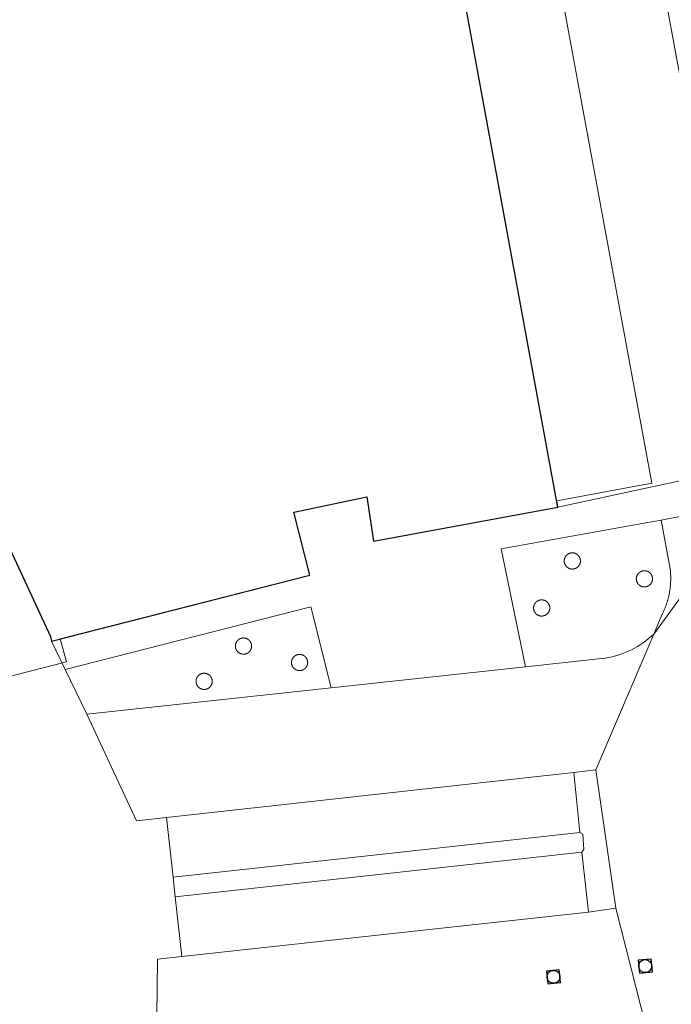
# Model space of a CAD drawing. Header units: metres. Extents: x 174282 to 175177, y 462028 to 462851.
# Tile 11 of 256: x 174372 to 174413, y 462282 to 462343. Entities that reach past the tile are written whole.
import ezdxf

# ---------------------------------------------------------------- set-up
doc = ezdxf.new("R2010")
doc.units = ezdxf.units.M
for name, color, linetype, lineweight in [('B-WE-OG-BEBOUWING-G', 8, 'Continuous', 30), ('B-WE-OG-TERREIN_GROEN-G', 8, 'Continuous', 20), ('B-WE-OG-WEG_VERHARD_OPEN -G', 8, 'Continuous', 20), ('B-WE-RI-VWA_RIOOLPUT_INSPECTIEPUT-S', 8, 'Continuous', 20), ('B-XX-KG-GRENS_PERCEEL-G', 213, 'Continuous', 20)]:
    doc.layers.add(name, color=color, linetype=linetype, lineweight=lineweight)

# ---------------------------------------------------------------- blocks, each defined once
blk = doc.blocks.new('B-SRI-PUT_VWA-SO')
at = {"flags": 128}
blk.add_lwpolyline([(-2, 2), (2, 2), (2, -2), (-2, -2)], close=True, dxfattribs=at)
at = {"lineweight": -3, "flags": 128}
blk.add_lwpolyline([(2, -2), (2, 2), (-2, 2), (-2, -2)], close=True, dxfattribs=at)
at = {"lineweight": -3}
blk.add_circle((0, 0), 2, dxfattribs=at)

msp = doc.modelspace()

# ---------------------------------------------------------------- linework, layer by layer
at = {"layer": 'B-WE-OG-BEBOUWING-G'}
msp.add_lwpolyline([(174371.595, 462311.083), (174374.36, 462305.151), (174374.431, 462304.857), (174390.369, 462308.934), (174389.377, 462312.81), (174393.886, 462313.769), (174394.289, 462311.038), (174405.67, 462313.135), (174405.592, 462313.556), (174399.093, 462348.951), (174398.961, 462349.668), (174397.777, 462356.118), (174396.272, 462355.842), (174395.471, 462361.324), (174397.648, 462361.568), (174396.812, 462369.028), (174391.176, 462419.314)], dxfattribs=at)
at = {"layer": 'B-WE-OG-TERREIN_GROEN-G'}
for points in [[(174405.67, 462313.135), (174411.665, 462314.42), (174415.728, 462315.29), (174416.177, 462315.387), (174417.321, 462317.156), (174416.611, 462321.124), (174413.573, 462337.739), (174411.179, 462350.707), (174413.271, 462351.133), (174412.292, 462357.134), (174410.947, 462356.975), (174411.755, 462351.895), (174409.075, 462351.429), (174401.293, 462350.074), (174398.961, 462349.668)], [(174416.127, 462313.119), (174412.047, 462312.332), (174412.6, 462309.313), (174412.609, 462309.226), (174412.617, 462309.139), (174412.623, 462309.052), (174412.627, 462308.964), (174412.63, 462308.877), (174412.631, 462308.827), (174412.631, 462308.789), (174412.632, 462308.702), (174412.63, 462308.614), (174412.627, 462308.527), (174412.623, 462308.439), (174412.616, 462308.344), (174412.616, 462308.34), (174412.614, 462308.322), (174412.609, 462308.265), (174412.6, 462308.178), (174412.589, 462308.091), (174412.577, 462308.004), (174412.563, 462307.918), (174412.553, 462307.857), (174412.547, 462307.832), (174412.531, 462307.746), (174412.513, 462307.66), (174412.493, 462307.575), (174412.472, 462307.49), (174412.449, 462307.406), (174412.443, 462307.382), (174412.438, 462307.368), (174412.425, 462307.322), (174412.399, 462307.238), (174412.372, 462307.155), (174412.344, 462307.072), (174412.314, 462306.99), (174412.287, 462306.92), (174412.282, 462306.908), (174412.249, 462306.827), (174412.215, 462306.747), (174412.179, 462306.667), (174412.142, 462306.587), (174412.104, 462306.509), (174412.087, 462306.476), (174411.581, 462305.289), (174416.361, 462311.849)], [(174406.596, 462310.307), (174406.605, 462310.306), (174406.613, 462310.305), (174406.622, 462310.304), (174406.631, 462310.303), (174406.639, 462310.302), (174406.648, 462310.3), (174406.656, 462310.299), (174406.665, 462310.297), (174406.674, 462310.295), (174406.682, 462310.293), (174406.69, 462310.291), (174406.699, 462310.289), (174406.707, 462310.286), (174406.716, 462310.284), (174406.724, 462310.281), (174406.732, 462310.278), (174406.74, 462310.275), (174406.748, 462310.272), (174406.756, 462310.268), (174406.764, 462310.265), (174406.772, 462310.261), (174406.78, 462310.257), (174406.788, 462310.253), (174406.796, 462310.249), (174406.803, 462310.245), (174406.811, 462310.241), (174406.819, 462310.237), (174406.826, 462310.232), (174406.833, 462310.227), (174406.841, 462310.223), (174406.848, 462310.218), (174406.855, 462310.212), (174406.862, 462310.207), (174406.869, 462310.202), (174406.876, 462310.197), (174406.882, 462310.191), (174406.889, 462310.185), (174406.896, 462310.18), (174406.902, 462310.174), (174406.908, 462310.168), (174406.915, 462310.162), (174406.921, 462310.155), (174406.927, 462310.149), (174406.933, 462310.143), (174406.938, 462310.136), (174406.944, 462310.129), (174406.95, 462310.123), (174406.955, 462310.116), (174406.96, 462310.109), (174406.966, 462310.102), (174406.971, 462310.095), (174406.975, 462310.088), (174406.98, 462310.08), (174406.985, 462310.073), (174406.99, 462310.065), (174406.994, 462310.058), (174406.998, 462310.05), (174407.003, 462310.043), (174407.006, 462310.035), (174407.01, 462310.027), (174407.014, 462310.019), (174407.018, 462310.011), (174407.021, 462310.003), (174407.025, 462309.995), (174407.028, 462309.987), (174407.031, 462309.979), (174407.034, 462309.971), (174407.036, 462309.962), (174407.039, 462309.954), (174407.042, 462309.946), (174407.044, 462309.937), (174407.046, 462309.929), (174407.048, 462309.92), (174407.05, 462309.912), (174407.052, 462309.903), (174407.053, 462309.895), (174407.055, 462309.886), (174407.056, 462309.878), (174407.057, 462309.869), (174407.058, 462309.86), (174407.059, 462309.852), (174407.06, 462309.843), (174407.06, 462309.834), (174407.061, 462309.825), (174407.061, 462309.817), (174407.061, 462309.808), (174407.061, 462309.791), (174407.06, 462309.782), (174407.06, 462309.773), (174407.059, 462309.764), (174407.058, 462309.756), (174407.057, 462309.747), (174407.056, 462309.738), (174407.055, 462309.73), (174407.053, 462309.721), (174407.052, 462309.713), (174407.05, 462309.704), (174407.048, 462309.696), (174407.046, 462309.687), (174407.044, 462309.679), (174407.042, 462309.67), (174407.039, 462309.662), (174407.036, 462309.653), (174407.034, 462309.645), (174407.031, 462309.637), (174407.028, 462309.629), (174407.025, 462309.621), (174407.021, 462309.613), (174407.018, 462309.605), (174407.014, 462309.597), (174407.006, 462309.581), (174407.003, 462309.573), (174406.998, 462309.566), (174406.994, 462309.558), (174406.99, 462309.551), (174406.985, 462309.543), (174406.98, 462309.536), (174406.975, 462309.528), (174406.971, 462309.521), (174406.966, 462309.514), (174406.96, 462309.507), (174406.955, 462309.5), (174406.95, 462309.493), (174406.944, 462309.487), (174406.938, 462309.48), (174406.933, 462309.473), (174406.927, 462309.467), (174406.921, 462309.461), (174406.915, 462309.454), (174406.908, 462309.448), (174406.896, 462309.436), (174406.889, 462309.431), (174406.882, 462309.425), (174406.876, 462309.419), (174406.869, 462309.414), (174406.862, 462309.409), (174406.855, 462309.403), (174406.848, 462309.398), (174406.841, 462309.394), (174406.833, 462309.389), (174406.826, 462309.384), (174406.819, 462309.379), (174406.811, 462309.375), (174406.803, 462309.371), (174406.796, 462309.367), (174406.788, 462309.363), (174406.78, 462309.359), (174406.772, 462309.355), (174406.764, 462309.351), (174406.756, 462309.348), (174406.748, 462309.344), (174406.74, 462309.341), (174406.724, 462309.335), (174406.716, 462309.332), (174406.707, 462309.33), (174406.699, 462309.327), (174406.69, 462309.325), (174406.682, 462309.323), (174406.674, 462309.321), (174406.665, 462309.319), (174406.656, 462309.317), (174406.648, 462309.316), (174406.639, 462309.314), (174406.631, 462309.313), (174406.622, 462309.312), (174406.613, 462309.311), (174406.605, 462309.31), (174406.596, 462309.309), (174406.587, 462309.309), (174406.578, 462309.308), (174406.57, 462309.308), (174406.561, 462309.308), (174406.552, 462309.308), (174406.544, 462309.308), (174406.535, 462309.309), (174406.526, 462309.309), (174406.517, 462309.31), (174406.509, 462309.311), (174406.5, 462309.312), (174406.491, 462309.313), (174406.483, 462309.314), (174406.474, 462309.316), (174406.466, 462309.317), (174406.457, 462309.319), (174406.448, 462309.321), (174406.44, 462309.323), (174406.432, 462309.325), (174406.423, 462309.327), (174406.415, 462309.33), (174406.407, 462309.332), (174406.398, 462309.335), (174406.39, 462309.338), (174406.382, 462309.341), (174406.374, 462309.344), (174406.366, 462309.348), (174406.358, 462309.351), (174406.35, 462309.355), (174406.342, 462309.359), (174406.334, 462309.363), (174406.326, 462309.367), (174406.319, 462309.371), (174406.311, 462309.375), (174406.304, 462309.379), (174406.296, 462309.384), (174406.289, 462309.389), (174406.281, 462309.394), (174406.274, 462309.398), (174406.267, 462309.403), (174406.26, 462309.409), (174406.253, 462309.414), (174406.246, 462309.419), (174406.24, 462309.425), (174406.233, 462309.431), (174406.226, 462309.436), (174406.22, 462309.442), (174406.214, 462309.448), (174406.207, 462309.454), (174406.201, 462309.461), (174406.195, 462309.467), (174406.189, 462309.473), (174406.184, 462309.48), (174406.178, 462309.487), (174406.172, 462309.493), (174406.167, 462309.5), (174406.162, 462309.507), (174406.157, 462309.514), (174406.151, 462309.521), (174406.146, 462309.528), (174406.142, 462309.536), (174406.137, 462309.543), (174406.132, 462309.551), (174406.128, 462309.558), (174406.124, 462309.566), (174406.12, 462309.573), (174406.115, 462309.581), (174406.112, 462309.589), (174406.108, 462309.597), (174406.104, 462309.605), (174406.101, 462309.613), (174406.097, 462309.621), (174406.094, 462309.629), (174406.088, 462309.645), (174406.085, 462309.653), (174406.083, 462309.662), (174406.08, 462309.67), (174406.078, 462309.679), (174406.076, 462309.687), (174406.074, 462309.696), (174406.072, 462309.704), (174406.07, 462309.713), (174406.069, 462309.721), (174406.067, 462309.73), (174406.066, 462309.738), (174406.065, 462309.747), (174406.064, 462309.756), (174406.063, 462309.764), (174406.062, 462309.773), (174406.062, 462309.782), (174406.061, 462309.791), (174406.061, 462309.825), (174406.062, 462309.834), (174406.062, 462309.843), (174406.063, 462309.852), (174406.064, 462309.86), (174406.065, 462309.869), (174406.066, 462309.878), (174406.067, 462309.886), (174406.069, 462309.895), (174406.07, 462309.903), (174406.072, 462309.912), (174406.074, 462309.92), (174406.076, 462309.929), (174406.078, 462309.937), (174406.08, 462309.946), (174406.083, 462309.954), (174406.085, 462309.962), (174406.088, 462309.971), (174406.091, 462309.979), (174406.094, 462309.987), (174406.097, 462309.995), (174406.101, 462310.003), (174406.104, 462310.011), (174406.108, 462310.019), (174406.112, 462310.027), (174406.115, 462310.035), (174406.12, 462310.043), (174406.124, 462310.05), (174406.128, 462310.058), (174406.132, 462310.065), (174406.137, 462310.073), (174406.142, 462310.08), (174406.146, 462310.088), (174406.151, 462310.095), (174406.157, 462310.102), (174406.162, 462310.109), (174406.167, 462310.116), (174406.172, 462310.123), (174406.178, 462310.129), (174406.184, 462310.136), (174406.189, 462310.143), (174406.195, 462310.149), (174406.201, 462310.155), (174406.207, 462310.162), (174406.214, 462310.168), (174406.22, 462310.174), (174406.226, 462310.18), (174406.233, 462310.185), (174406.24, 462310.191), (174406.246, 462310.197), (174406.253, 462310.202), (174406.26, 462310.207), (174406.267, 462310.212), (174406.274, 462310.218), (174406.281, 462310.223), (174406.289, 462310.227), (174406.296, 462310.232), (174406.304, 462310.237), (174406.311, 462310.241), (174406.319, 462310.245), (174406.326, 462310.249), (174406.334, 462310.253), (174406.342, 462310.257), (174406.35, 462310.261), (174406.358, 462310.265), (174406.366, 462310.268), (174406.374, 462310.272), (174406.382, 462310.275), (174406.39, 462310.278), (174406.398, 462310.281), (174406.407, 462310.284), (174406.415, 462310.286), (174406.423, 462310.289), (174406.432, 462310.291), (174406.44, 462310.293), (174406.448, 462310.295), (174406.466, 462310.299), (174406.474, 462310.3), (174406.483, 462310.302), (174406.491, 462310.303), (174406.5, 462310.304), (174406.509, 462310.305), (174406.517, 462310.306), (174406.526, 462310.307), (174406.535, 462310.307), (174406.544, 462310.308), (174406.552, 462310.308), (174406.561, 462310.308), (174406.57, 462310.308), (174406.578, 462310.308), (174406.587, 462310.307), (174406.596, 462310.307)], [(174411.044, 462309.204), (174411.053, 462309.203), (174411.061, 462309.202), (174411.07, 462309.201), (174411.079, 462309.2), (174411.087, 462309.199), (174411.096, 462309.197), (174411.104, 462309.196), (174411.113, 462309.194), (174411.122, 462309.192), (174411.13, 462309.19), (174411.138, 462309.188), (174411.147, 462309.186), (174411.155, 462309.183), (174411.163, 462309.181), (174411.172, 462309.178), (174411.18, 462309.175), (174411.188, 462309.172), (174411.196, 462309.169), (174411.204, 462309.165), (174411.212, 462309.162), (174411.22, 462309.158), (174411.228, 462309.154), (174411.236, 462309.15), (174411.244, 462309.146), (174411.251, 462309.142), (174411.259, 462309.138), (174411.266, 462309.134), (174411.274, 462309.129), (174411.281, 462309.124), (174411.289, 462309.12), (174411.296, 462309.115), (174411.303, 462309.109), (174411.31, 462309.104), (174411.317, 462309.099), (174411.324, 462309.094), (174411.33, 462309.088), (174411.337, 462309.082), (174411.344, 462309.077), (174411.35, 462309.071), (174411.356, 462309.065), (174411.363, 462309.059), (174411.369, 462309.052), (174411.375, 462309.046), (174411.381, 462309.04), (174411.386, 462309.033), (174411.392, 462309.026), (174411.398, 462309.02), (174411.403, 462309.013), (174411.408, 462309.006), (174411.413, 462308.999), (174411.419, 462308.992), (174411.424, 462308.985), (174411.428, 462308.977), (174411.433, 462308.97), (174411.438, 462308.962), (174411.442, 462308.955), (174411.446, 462308.947), (174411.451, 462308.94), (174411.455, 462308.932), (174411.458, 462308.924), (174411.462, 462308.916), (174411.466, 462308.908), (174411.469, 462308.9), (174411.473, 462308.892), (174411.476, 462308.884), (174411.479, 462308.876), (174411.482, 462308.868), (174411.484, 462308.859), (174411.487, 462308.851), (174411.49, 462308.843), (174411.492, 462308.834), (174411.494, 462308.826), (174411.496, 462308.817), (174411.498, 462308.809), (174411.5, 462308.8), (174411.501, 462308.792), (174411.503, 462308.783), (174411.504, 462308.775), (174411.505, 462308.766), (174411.506, 462308.757), (174411.507, 462308.749), (174411.508, 462308.74), (174411.508, 462308.731), (174411.509, 462308.722), (174411.509, 462308.688), (174411.508, 462308.679), (174411.508, 462308.67), (174411.507, 462308.661), (174411.506, 462308.653), (174411.505, 462308.644), (174411.504, 462308.635), (174411.503, 462308.627), (174411.501, 462308.618), (174411.5, 462308.61), (174411.498, 462308.601), (174411.496, 462308.593), (174411.494, 462308.584), (174411.492, 462308.576), (174411.49, 462308.567), (174411.487, 462308.559), (174411.484, 462308.551), (174411.482, 462308.542), (174411.479, 462308.534), (174411.476, 462308.526), (174411.473, 462308.518), (174411.469, 462308.51), (174411.466, 462308.502), (174411.462, 462308.494), (174411.458, 462308.486), (174411.455, 462308.478), (174411.451, 462308.47), (174411.446, 462308.463), (174411.442, 462308.455), (174411.438, 462308.448), (174411.433, 462308.44), (174411.428, 462308.433), (174411.424, 462308.425), (174411.419, 462308.418), (174411.413, 462308.411), (174411.408, 462308.404), (174411.403, 462308.397), (174411.398, 462308.39), (174411.392, 462308.384), (174411.386, 462308.377), (174411.381, 462308.37), (174411.375, 462308.364), (174411.369, 462308.358), (174411.363, 462308.351), (174411.356, 462308.345), (174411.35, 462308.339), (174411.344, 462308.333), (174411.337, 462308.328), (174411.33, 462308.322), (174411.324, 462308.316), (174411.317, 462308.311), (174411.31, 462308.306), (174411.303, 462308.301), (174411.296, 462308.295), (174411.289, 462308.291), (174411.281, 462308.286), (174411.274, 462308.281), (174411.266, 462308.276), (174411.259, 462308.272), (174411.251, 462308.268), (174411.244, 462308.264), (174411.236, 462308.26), (174411.228, 462308.256), (174411.212, 462308.248), (174411.204, 462308.245), (174411.196, 462308.241), (174411.188, 462308.238), (174411.18, 462308.235), (174411.172, 462308.232), (174411.163, 462308.229), (174411.155, 462308.227), (174411.147, 462308.224), (174411.138, 462308.222), (174411.13, 462308.22), (174411.122, 462308.218), (174411.113, 462308.216), (174411.104, 462308.214), (174411.096, 462308.213), (174411.087, 462308.211), (174411.079, 462308.21), (174411.07, 462308.209), (174411.061, 462308.208), (174411.053, 462308.207), (174411.044, 462308.206), (174411.035, 462308.206), (174411.026, 462308.205), (174411.018, 462308.205), (174411.009, 462308.205), (174411, 462308.205), (174410.992, 462308.205), (174410.983, 462308.206), (174410.974, 462308.206), (174410.965, 462308.207), (174410.957, 462308.208), (174410.948, 462308.209), (174410.939, 462308.21), (174410.931, 462308.211), (174410.922, 462308.213), (174410.914, 462308.214), (174410.905, 462308.216), (174410.896, 462308.218), (174410.888, 462308.22), (174410.88, 462308.222), (174410.871, 462308.224), (174410.863, 462308.227), (174410.854, 462308.229), (174410.846, 462308.232), (174410.838, 462308.235), (174410.83, 462308.238), (174410.822, 462308.241), (174410.814, 462308.245), (174410.806, 462308.248), (174410.798, 462308.252), (174410.79, 462308.256), (174410.782, 462308.26), (174410.774, 462308.264), (174410.767, 462308.268), (174410.759, 462308.272), (174410.751, 462308.276), (174410.744, 462308.281), (174410.737, 462308.286), (174410.729, 462308.291), (174410.722, 462308.295), (174410.715, 462308.301), (174410.708, 462308.306), (174410.701, 462308.311), (174410.694, 462308.316), (174410.688, 462308.322), (174410.681, 462308.328), (174410.674, 462308.333), (174410.668, 462308.339), (174410.662, 462308.345), (174410.655, 462308.351), (174410.649, 462308.358), (174410.643, 462308.364), (174410.637, 462308.37), (174410.632, 462308.377), (174410.626, 462308.384), (174410.62, 462308.39), (174410.615, 462308.397), (174410.61, 462308.404), (174410.604, 462308.411), (174410.599, 462308.418), (174410.595, 462308.425), (174410.59, 462308.433), (174410.585, 462308.44), (174410.58, 462308.448), (174410.576, 462308.455), (174410.572, 462308.463), (174410.567, 462308.47), (174410.563, 462308.478), (174410.56, 462308.486), (174410.556, 462308.494), (174410.552, 462308.502), (174410.549, 462308.51), (174410.545, 462308.518), (174410.542, 462308.526), (174410.539, 462308.534), (174410.536, 462308.542), (174410.534, 462308.551), (174410.531, 462308.559), (174410.528, 462308.567), (174410.526, 462308.576), (174410.524, 462308.584), (174410.522, 462308.593), (174410.52, 462308.601), (174410.518, 462308.61), (174410.517, 462308.618), (174410.515, 462308.627), (174410.514, 462308.635), (174410.513, 462308.644), (174410.512, 462308.653), (174410.511, 462308.661), (174410.51, 462308.67), (174410.51, 462308.679), (174410.509, 462308.688), (174410.509, 462308.722), (174410.51, 462308.731), (174410.51, 462308.74), (174410.511, 462308.749), (174410.512, 462308.757), (174410.513, 462308.766), (174410.514, 462308.775), (174410.515, 462308.783), (174410.517, 462308.792), (174410.518, 462308.8), (174410.52, 462308.809), (174410.522, 462308.817), (174410.524, 462308.826), (174410.526, 462308.834), (174410.528, 462308.843), (174410.534, 462308.859), (174410.536, 462308.868), (174410.539, 462308.876), (174410.542, 462308.884), (174410.545, 462308.892), (174410.549, 462308.9), (174410.552, 462308.908), (174410.556, 462308.916), (174410.56, 462308.924), (174410.563, 462308.932), (174410.567, 462308.94), (174410.572, 462308.947), (174410.576, 462308.955), (174410.58, 462308.962), (174410.585, 462308.97), (174410.59, 462308.977), (174410.595, 462308.985), (174410.599, 462308.992), (174410.604, 462308.999), (174410.61, 462309.006), (174410.615, 462309.013), (174410.62, 462309.02), (174410.626, 462309.026), (174410.632, 462309.033), (174410.637, 462309.04), (174410.643, 462309.046), (174410.649, 462309.052), (174410.655, 462309.059), (174410.662, 462309.065), (174410.668, 462309.071), (174410.674, 462309.077), (174410.681, 462309.082), (174410.688, 462309.088), (174410.694, 462309.094), (174410.701, 462309.099), (174410.708, 462309.104), (174410.715, 462309.109), (174410.722, 462309.115), (174410.729, 462309.12), (174410.737, 462309.124), (174410.744, 462309.129), (174410.751, 462309.134), (174410.759, 462309.138), (174410.767, 462309.142), (174410.774, 462309.146), (174410.782, 462309.15), (174410.79, 462309.154), (174410.798, 462309.158), (174410.806, 462309.162), (174410.814, 462309.165), (174410.822, 462309.169), (174410.83, 462309.172), (174410.838, 462309.175), (174410.846, 462309.178), (174410.854, 462309.181), (174410.863, 462309.183), (174410.871, 462309.186), (174410.88, 462309.188), (174410.888, 462309.19), (174410.896, 462309.192), (174410.905, 462309.194), (174410.914, 462309.196), (174410.922, 462309.197), (174410.931, 462309.199), (174410.939, 462309.2), (174410.948, 462309.201), (174410.957, 462309.202), (174410.965, 462309.203), (174410.974, 462309.204), (174410.983, 462309.204), (174410.992, 462309.205), (174411, 462309.205), (174411.009, 462309.205), (174411.018, 462309.205), (174411.026, 462309.205), (174411.035, 462309.204), (174411.044, 462309.204)], [(174404.702, 462307.405), (174404.693, 462307.405), (174404.684, 462307.406), (174404.676, 462307.406), (174404.667, 462307.406), (174404.658, 462307.406), (174404.65, 462307.406), (174404.641, 462307.405), (174404.632, 462307.405), (174404.623, 462307.404), (174404.615, 462307.403), (174404.606, 462307.402), (174404.597, 462307.401), (174404.589, 462307.4), (174404.58, 462307.398), (174404.572, 462307.397), (174404.563, 462307.395), (174404.554, 462307.393), (174404.546, 462307.391), (174404.538, 462307.389), (174404.529, 462307.387), (174404.521, 462307.384), (174404.512, 462307.381), (174404.504, 462307.379), (174404.496, 462307.376), (174404.488, 462307.373), (174404.48, 462307.37), (174404.472, 462307.366), (174404.464, 462307.363), (174404.456, 462307.359), (174404.448, 462307.355), (174404.44, 462307.352), (174404.432, 462307.348), (174404.425, 462307.343), (174404.417, 462307.339), (174404.409, 462307.335), (174404.402, 462307.33), (174404.395, 462307.325), (174404.387, 462307.321), (174404.38, 462307.316), (174404.373, 462307.31), (174404.366, 462307.305), (174404.359, 462307.3), (174404.352, 462307.295), (174404.346, 462307.289), (174404.339, 462307.283), (174404.332, 462307.278), (174404.326, 462307.272), (174404.32, 462307.266), (174404.313, 462307.26), (174404.307, 462307.253), (174404.301, 462307.247), (174404.295, 462307.241), (174404.29, 462307.234), (174404.284, 462307.227), (174404.278, 462307.221), (174404.273, 462307.214), (174404.268, 462307.207), (174404.262, 462307.2), (174404.257, 462307.193), (174404.253, 462307.186), (174404.248, 462307.178), (174404.243, 462307.171), (174404.238, 462307.163), (174404.234, 462307.156), (174404.23, 462307.148), (174404.225, 462307.141), (174404.222, 462307.133), (174404.218, 462307.125), (174404.214, 462307.117), (174404.21, 462307.109), (174404.207, 462307.101), (174404.203, 462307.093), (174404.2, 462307.085), (174404.197, 462307.077), (174404.194, 462307.069), (174404.192, 462307.06), (174404.189, 462307.052), (174404.186, 462307.044), (174404.184, 462307.035), (174404.18, 462307.019), (174404.178, 462307.01), (174404.176, 462307.001), (174404.175, 462306.993), (174404.173, 462306.984), (174404.172, 462306.976), (174404.171, 462306.967), (174404.17, 462306.958), (174404.169, 462306.95), (174404.168, 462306.941), (174404.168, 462306.932), (174404.167, 462306.923), (174404.167, 462306.889), (174404.168, 462306.88), (174404.168, 462306.871), (174404.169, 462306.862), (174404.17, 462306.854), (174404.171, 462306.845), (174404.172, 462306.836), (174404.173, 462306.828), (174404.175, 462306.819), (174404.176, 462306.811), (174404.178, 462306.802), (174404.18, 462306.793), (174404.182, 462306.785), (174404.184, 462306.777), (174404.186, 462306.768), (174404.189, 462306.76), (174404.192, 462306.751), (174404.194, 462306.743), (174404.197, 462306.735), (174404.2, 462306.727), (174404.203, 462306.719), (174404.207, 462306.711), (174404.21, 462306.703), (174404.214, 462306.695), (174404.218, 462306.687), (174404.222, 462306.679), (174404.225, 462306.671), (174404.23, 462306.664), (174404.234, 462306.656), (174404.238, 462306.648), (174404.248, 462306.634), (174404.253, 462306.626), (174404.257, 462306.619), (174404.262, 462306.612), (174404.268, 462306.605), (174404.273, 462306.598), (174404.278, 462306.591), (174404.284, 462306.585), (174404.29, 462306.578), (174404.295, 462306.571), (174404.301, 462306.565), (174404.307, 462306.559), (174404.313, 462306.552), (174404.32, 462306.546), (174404.326, 462306.54), (174404.332, 462306.534), (174404.339, 462306.529), (174404.346, 462306.523), (174404.352, 462306.517), (174404.359, 462306.512), (174404.366, 462306.507), (174404.373, 462306.501), (174404.38, 462306.496), (174404.387, 462306.492), (174404.395, 462306.487), (174404.402, 462306.482), (174404.409, 462306.477), (174404.425, 462306.469), (174404.432, 462306.464), (174404.44, 462306.46), (174404.448, 462306.457), (174404.456, 462306.453), (174404.464, 462306.449), (174404.472, 462306.446), (174404.48, 462306.442), (174404.488, 462306.439), (174404.496, 462306.436), (174404.504, 462306.433), (174404.512, 462306.431), (174404.521, 462306.428), (174404.529, 462306.425), (174404.538, 462306.423), (174404.546, 462306.421), (174404.554, 462306.419), (174404.563, 462306.417), (174404.572, 462306.415), (174404.58, 462306.414), (174404.589, 462306.412), (174404.597, 462306.411), (174404.606, 462306.41), (174404.615, 462306.409), (174404.623, 462306.408), (174404.632, 462306.407), (174404.641, 462306.407), (174404.65, 462306.406), (174404.658, 462306.406), (174404.676, 462306.406), (174404.684, 462306.406), (174404.693, 462306.407), (174404.702, 462306.407), (174404.711, 462306.408), (174404.719, 462306.409), (174404.728, 462306.41), (174404.737, 462306.411), (174404.745, 462306.412), (174404.754, 462306.414), (174404.762, 462306.415), (174404.771, 462306.417), (174404.78, 462306.419), (174404.788, 462306.421), (174404.796, 462306.423), (174404.805, 462306.425), (174404.813, 462306.428), (174404.821, 462306.431), (174404.83, 462306.433), (174404.838, 462306.436), (174404.846, 462306.439), (174404.854, 462306.442), (174404.862, 462306.446), (174404.87, 462306.449), (174404.878, 462306.453), (174404.886, 462306.457), (174404.894, 462306.46), (174404.902, 462306.464), (174404.909, 462306.469), (174404.917, 462306.473), (174404.924, 462306.477), (174404.932, 462306.482), (174404.939, 462306.487), (174404.947, 462306.492), (174404.954, 462306.496), (174404.961, 462306.501), (174404.968, 462306.507), (174404.975, 462306.512), (174404.982, 462306.517), (174404.988, 462306.523), (174404.995, 462306.529), (174405.002, 462306.534), (174405.008, 462306.54), (174405.014, 462306.546), (174405.021, 462306.552), (174405.027, 462306.559), (174405.033, 462306.565), (174405.039, 462306.571), (174405.044, 462306.578), (174405.05, 462306.585), (174405.056, 462306.591), (174405.061, 462306.598), (174405.066, 462306.605), (174405.071, 462306.612), (174405.077, 462306.619), (174405.082, 462306.626), (174405.086, 462306.634), (174405.091, 462306.641), (174405.096, 462306.648), (174405.1, 462306.656), (174405.104, 462306.664), (174405.109, 462306.671), (174405.113, 462306.679), (174405.116, 462306.687), (174405.12, 462306.695), (174405.124, 462306.703), (174405.127, 462306.711), (174405.131, 462306.719), (174405.134, 462306.727), (174405.137, 462306.735), (174405.14, 462306.743), (174405.142, 462306.751), (174405.145, 462306.76), (174405.148, 462306.768), (174405.15, 462306.777), (174405.152, 462306.785), (174405.154, 462306.793), (174405.158, 462306.811), (174405.159, 462306.819), (174405.161, 462306.828), (174405.162, 462306.836), (174405.163, 462306.845), (174405.164, 462306.854), (174405.165, 462306.862), (174405.166, 462306.871), (174405.166, 462306.88), (174405.167, 462306.889), (174405.167, 462306.923), (174405.166, 462306.932), (174405.166, 462306.941), (174405.165, 462306.95), (174405.164, 462306.958), (174405.163, 462306.967), (174405.162, 462306.976), (174405.161, 462306.984), (174405.159, 462306.993), (174405.158, 462307.001), (174405.156, 462307.01), (174405.154, 462307.019), (174405.152, 462307.027), (174405.15, 462307.035), (174405.148, 462307.044), (174405.145, 462307.052), (174405.142, 462307.06), (174405.14, 462307.069), (174405.137, 462307.077), (174405.134, 462307.085), (174405.131, 462307.093), (174405.127, 462307.101), (174405.124, 462307.109), (174405.12, 462307.117), (174405.116, 462307.125), (174405.113, 462307.133), (174405.109, 462307.141), (174405.104, 462307.148), (174405.1, 462307.156), (174405.096, 462307.163), (174405.091, 462307.171), (174405.086, 462307.178), (174405.082, 462307.186), (174405.077, 462307.193), (174405.071, 462307.2), (174405.066, 462307.207), (174405.061, 462307.214), (174405.056, 462307.221), (174405.05, 462307.227), (174405.044, 462307.234), (174405.039, 462307.241), (174405.033, 462307.247), (174405.027, 462307.253), (174405.021, 462307.26), (174405.014, 462307.266), (174405.008, 462307.272), (174405.002, 462307.278), (174404.995, 462307.283), (174404.988, 462307.289), (174404.982, 462307.295), (174404.975, 462307.3), (174404.968, 462307.305), (174404.961, 462307.31), (174404.954, 462307.316), (174404.947, 462307.321), (174404.939, 462307.325), (174404.932, 462307.33), (174404.924, 462307.335), (174404.917, 462307.339), (174404.909, 462307.343), (174404.902, 462307.348), (174404.894, 462307.352), (174404.886, 462307.355), (174404.878, 462307.359), (174404.87, 462307.363), (174404.862, 462307.366), (174404.854, 462307.37), (174404.846, 462307.373), (174404.83, 462307.379), (174404.821, 462307.381), (174404.813, 462307.384), (174404.805, 462307.387), (174404.796, 462307.389), (174404.788, 462307.391), (174404.78, 462307.393), (174404.771, 462307.395), (174404.762, 462307.397), (174404.754, 462307.398), (174404.745, 462307.4), (174404.737, 462307.401), (174404.728, 462307.402), (174404.719, 462307.403), (174404.711, 462307.404), (174404.702, 462307.405)], [(174386.306, 462305.054), (174386.297, 462305.054), (174386.288, 462305.055), (174386.28, 462305.055), (174386.271, 462305.055), (174386.262, 462305.055), (174386.254, 462305.055), (174386.245, 462305.054), (174386.236, 462305.054), (174386.227, 462305.053), (174386.219, 462305.052), (174386.21, 462305.051), (174386.201, 462305.05), (174386.193, 462305.049), (174386.184, 462305.047), (174386.176, 462305.046), (174386.167, 462305.044), (174386.159, 462305.042), (174386.15, 462305.04), (174386.142, 462305.038), (174386.133, 462305.036), (174386.125, 462305.033), (174386.117, 462305.03), (174386.108, 462305.028), (174386.1, 462305.025), (174386.084, 462305.019), (174386.076, 462305.015), (174386.068, 462305.012), (174386.06, 462305.008), (174386.052, 462305.004), (174386.044, 462305.001), (174386.036, 462304.997), (174386.029, 462304.992), (174386.021, 462304.988), (174386.014, 462304.984), (174386.006, 462304.979), (174385.999, 462304.974), (174385.991, 462304.97), (174385.984, 462304.965), (174385.977, 462304.959), (174385.97, 462304.954), (174385.963, 462304.949), (174385.956, 462304.944), (174385.95, 462304.938), (174385.943, 462304.932), (174385.936, 462304.927), (174385.93, 462304.921), (174385.924, 462304.915), (174385.917, 462304.909), (174385.911, 462304.902), (174385.905, 462304.896), (174385.899, 462304.89), (174385.894, 462304.883), (174385.888, 462304.876), (174385.882, 462304.87), (174385.877, 462304.863), (174385.872, 462304.856), (174385.867, 462304.849), (174385.861, 462304.842), (174385.856, 462304.835), (174385.852, 462304.827), (174385.847, 462304.82), (174385.842, 462304.813), (174385.838, 462304.805), (174385.834, 462304.797), (174385.83, 462304.79), (174385.826, 462304.782), (174385.822, 462304.774), (174385.818, 462304.766), (174385.814, 462304.758), (174385.811, 462304.75), (174385.807, 462304.742), (174385.804, 462304.734), (174385.801, 462304.726), (174385.798, 462304.718), (174385.795, 462304.709), (174385.793, 462304.701), (174385.79, 462304.693), (174385.788, 462304.684), (174385.786, 462304.676), (174385.784, 462304.668), (174385.782, 462304.659), (174385.78, 462304.65), (174385.779, 462304.642), (174385.777, 462304.633), (174385.776, 462304.625), (174385.775, 462304.616), (174385.774, 462304.607), (174385.773, 462304.599), (174385.772, 462304.59), (174385.772, 462304.581), (174385.771, 462304.572), (174385.771, 462304.538), (174385.772, 462304.529), (174385.772, 462304.52), (174385.773, 462304.511), (174385.774, 462304.503), (174385.775, 462304.494), (174385.776, 462304.485), (174385.777, 462304.477), (174385.779, 462304.468), (174385.78, 462304.46), (174385.782, 462304.451), (174385.784, 462304.442), (174385.786, 462304.434), (174385.788, 462304.426), (174385.79, 462304.417), (174385.793, 462304.409), (174385.795, 462304.4), (174385.798, 462304.392), (174385.801, 462304.384), (174385.804, 462304.376), (174385.807, 462304.368), (174385.811, 462304.36), (174385.814, 462304.352), (174385.818, 462304.344), (174385.822, 462304.336), (174385.826, 462304.328), (174385.83, 462304.32), (174385.834, 462304.313), (174385.838, 462304.305), (174385.842, 462304.297), (174385.847, 462304.29), (174385.852, 462304.283), (174385.856, 462304.275), (174385.861, 462304.268), (174385.867, 462304.261), (174385.872, 462304.254), (174385.877, 462304.247), (174385.882, 462304.24), (174385.888, 462304.234), (174385.894, 462304.227), (174385.899, 462304.22), (174385.905, 462304.214), (174385.911, 462304.208), (174385.917, 462304.201), (174385.924, 462304.195), (174385.93, 462304.189), (174385.936, 462304.183), (174385.943, 462304.178), (174385.95, 462304.172), (174385.956, 462304.166), (174385.963, 462304.161), (174385.97, 462304.156), (174385.977, 462304.15), (174385.984, 462304.145), (174385.991, 462304.141), (174385.999, 462304.136), (174386.006, 462304.131), (174386.014, 462304.126), (174386.021, 462304.122), (174386.029, 462304.118), (174386.036, 462304.113), (174386.044, 462304.109), (174386.052, 462304.106), (174386.06, 462304.102), (174386.068, 462304.098), (174386.076, 462304.095), (174386.084, 462304.091), (174386.092, 462304.088), (174386.1, 462304.085), (174386.108, 462304.082), (174386.117, 462304.08), (174386.125, 462304.077), (174386.133, 462304.074), (174386.142, 462304.072), (174386.15, 462304.07), (174386.159, 462304.068), (174386.167, 462304.066), (174386.176, 462304.064), (174386.184, 462304.063), (174386.193, 462304.061), (174386.201, 462304.06), (174386.21, 462304.059), (174386.219, 462304.058), (174386.227, 462304.057), (174386.236, 462304.056), (174386.245, 462304.056), (174386.254, 462304.055), (174386.262, 462304.055), (174386.271, 462304.055), (174386.28, 462304.055), (174386.288, 462304.055), (174386.297, 462304.056), (174386.306, 462304.056), (174386.315, 462304.057), (174386.323, 462304.058), (174386.332, 462304.059), (174386.341, 462304.06), (174386.349, 462304.061), (174386.358, 462304.063), (174386.366, 462304.064), (174386.375, 462304.066), (174386.383, 462304.068), (174386.392, 462304.07), (174386.4, 462304.072), (174386.409, 462304.074), (174386.417, 462304.077), (174386.426, 462304.08), (174386.434, 462304.082), (174386.442, 462304.085), (174386.45, 462304.088), (174386.458, 462304.091), (174386.466, 462304.095), (174386.474, 462304.098), (174386.482, 462304.102), (174386.49, 462304.106), (174386.498, 462304.109), (174386.506, 462304.113), (174386.513, 462304.118), (174386.521, 462304.122), (174386.528, 462304.126), (174386.536, 462304.131), (174386.543, 462304.136), (174386.551, 462304.141), (174386.558, 462304.145), (174386.565, 462304.15), (174386.572, 462304.156), (174386.579, 462304.161), (174386.586, 462304.166), (174386.592, 462304.172), (174386.599, 462304.178), (174386.606, 462304.183), (174386.612, 462304.189), (174386.618, 462304.195), (174386.625, 462304.201), (174386.631, 462304.208), (174386.637, 462304.214), (174386.643, 462304.22), (174386.648, 462304.227), (174386.654, 462304.234), (174386.66, 462304.24), (174386.665, 462304.247), (174386.67, 462304.254), (174386.676, 462304.261), (174386.681, 462304.268), (174386.685, 462304.275), (174386.69, 462304.283), (174386.695, 462304.29), (174386.7, 462304.297), (174386.704, 462304.305), (174386.708, 462304.313), (174386.712, 462304.32), (174386.716, 462304.328), (174386.724, 462304.344), (174386.728, 462304.352), (174386.731, 462304.36), (174386.735, 462304.368), (174386.738, 462304.376), (174386.741, 462304.384), (174386.744, 462304.392), (174386.747, 462304.4), (174386.749, 462304.409), (174386.752, 462304.417), (174386.754, 462304.426), (174386.756, 462304.434), (174386.758, 462304.442), (174386.76, 462304.451), (174386.762, 462304.46), (174386.763, 462304.468), (174386.765, 462304.477), (174386.766, 462304.485), (174386.767, 462304.494), (174386.768, 462304.503), (174386.769, 462304.511), (174386.77, 462304.52), (174386.77, 462304.529), (174386.771, 462304.538), (174386.771, 462304.572), (174386.77, 462304.581), (174386.77, 462304.59), (174386.769, 462304.599), (174386.768, 462304.607), (174386.767, 462304.616), (174386.766, 462304.625), (174386.765, 462304.633), (174386.763, 462304.642), (174386.762, 462304.65), (174386.76, 462304.659), (174386.758, 462304.668), (174386.756, 462304.676), (174386.754, 462304.684), (174386.752, 462304.693), (174386.749, 462304.701), (174386.747, 462304.709), (174386.744, 462304.718), (174386.741, 462304.726), (174386.738, 462304.734), (174386.735, 462304.742), (174386.731, 462304.75), (174386.728, 462304.758), (174386.724, 462304.766), (174386.72, 462304.774), (174386.716, 462304.782), (174386.712, 462304.79), (174386.708, 462304.797), (174386.704, 462304.805), (174386.7, 462304.813), (174386.695, 462304.82), (174386.69, 462304.827), (174386.685, 462304.835), (174386.681, 462304.842), (174386.676, 462304.849), (174386.67, 462304.856), (174386.665, 462304.863), (174386.66, 462304.87), (174386.654, 462304.876), (174386.648, 462304.883), (174386.643, 462304.89), (174386.637, 462304.896), (174386.631, 462304.902), (174386.625, 462304.909), (174386.618, 462304.915), (174386.612, 462304.921), (174386.606, 462304.927), (174386.599, 462304.932), (174386.592, 462304.938), (174386.586, 462304.944), (174386.579, 462304.949), (174386.572, 462304.954), (174386.565, 462304.959), (174386.558, 462304.965), (174386.551, 462304.97), (174386.543, 462304.974), (174386.536, 462304.979), (174386.528, 462304.984), (174386.521, 462304.988), (174386.513, 462304.992), (174386.506, 462304.997), (174386.498, 462305.001), (174386.49, 462305.004), (174386.482, 462305.008), (174386.474, 462305.012), (174386.466, 462305.015), (174386.458, 462305.019), (174386.45, 462305.022), (174386.434, 462305.028), (174386.426, 462305.03), (174386.417, 462305.033), (174386.409, 462305.036), (174386.4, 462305.038), (174386.392, 462305.04), (174386.383, 462305.042), (174386.375, 462305.044), (174386.366, 462305.046), (174386.358, 462305.047), (174386.349, 462305.049), (174386.341, 462305.05), (174386.332, 462305.051), (174386.323, 462305.052), (174386.315, 462305.053), (174386.306, 462305.054)], [(174389.756, 462304.039), (174389.765, 462304.039), (174389.774, 462304.038), (174389.782, 462304.037), (174389.791, 462304.036), (174389.8, 462304.035), (174389.808, 462304.034), (174389.817, 462304.032), (174389.825, 462304.031), (174389.834, 462304.029), (174389.843, 462304.027), (174389.851, 462304.025), (174389.859, 462304.023), (174389.868, 462304.021), (174389.876, 462304.018), (174389.885, 462304.016), (174389.893, 462304.013), (174389.901, 462304.01), (174389.909, 462304.007), (174389.917, 462304.004), (174389.925, 462304), (174389.933, 462303.997), (174389.941, 462303.993), (174389.949, 462303.989), (174389.957, 462303.986), (174389.965, 462303.981), (174389.972, 462303.977), (174389.98, 462303.973), (174389.988, 462303.969), (174389.995, 462303.964), (174390.002, 462303.959), (174390.01, 462303.955), (174390.017, 462303.95), (174390.024, 462303.944), (174390.031, 462303.939), (174390.038, 462303.934), (174390.045, 462303.929), (174390.051, 462303.923), (174390.058, 462303.917), (174390.065, 462303.912), (174390.071, 462303.906), (174390.077, 462303.9), (174390.084, 462303.894), (174390.09, 462303.887), (174390.096, 462303.881), (174390.102, 462303.875), (174390.107, 462303.868), (174390.113, 462303.861), (174390.119, 462303.855), (174390.124, 462303.848), (174390.129, 462303.841), (174390.135, 462303.834), (174390.14, 462303.827), (174390.144, 462303.82), (174390.149, 462303.812), (174390.154, 462303.805), (174390.159, 462303.797), (174390.163, 462303.79), (174390.167, 462303.782), (174390.172, 462303.775), (174390.176, 462303.767), (174390.179, 462303.759), (174390.183, 462303.751), (174390.187, 462303.743), (174390.19, 462303.735), (174390.194, 462303.727), (174390.197, 462303.719), (174390.2, 462303.711), (174390.203, 462303.703), (174390.205, 462303.694), (174390.208, 462303.686), (174390.211, 462303.678), (174390.213, 462303.669), (174390.215, 462303.661), (174390.217, 462303.652), (174390.219, 462303.644), (174390.221, 462303.635), (174390.222, 462303.627), (174390.224, 462303.618), (174390.225, 462303.61), (174390.226, 462303.601), (174390.227, 462303.592), (174390.228, 462303.584), (174390.229, 462303.575), (174390.229, 462303.566), (174390.23, 462303.557), (174390.23, 462303.523), (174390.229, 462303.514), (174390.229, 462303.505), (174390.228, 462303.496), (174390.227, 462303.488), (174390.226, 462303.479), (174390.225, 462303.47), (174390.224, 462303.462), (174390.222, 462303.453), (174390.221, 462303.445), (174390.219, 462303.436), (174390.217, 462303.427), (174390.215, 462303.419), (174390.213, 462303.411), (174390.211, 462303.402), (174390.208, 462303.394), (174390.205, 462303.385), (174390.203, 462303.377), (174390.2, 462303.369), (174390.197, 462303.361), (174390.194, 462303.353), (174390.19, 462303.345), (174390.187, 462303.337), (174390.179, 462303.321), (174390.176, 462303.313), (174390.172, 462303.305), (174390.167, 462303.298), (174390.163, 462303.29), (174390.159, 462303.282), (174390.154, 462303.275), (174390.149, 462303.268), (174390.144, 462303.26), (174390.14, 462303.253), (174390.135, 462303.246), (174390.129, 462303.239), (174390.124, 462303.232), (174390.119, 462303.225), (174390.113, 462303.219), (174390.107, 462303.212), (174390.102, 462303.205), (174390.096, 462303.199), (174390.09, 462303.193), (174390.084, 462303.186), (174390.077, 462303.18), (174390.071, 462303.174), (174390.065, 462303.168), (174390.058, 462303.163), (174390.051, 462303.157), (174390.045, 462303.151), (174390.038, 462303.146), (174390.031, 462303.141), (174390.024, 462303.135), (174390.017, 462303.13), (174390.01, 462303.126), (174390.002, 462303.121), (174389.995, 462303.116), (174389.988, 462303.111), (174389.98, 462303.107), (174389.972, 462303.103), (174389.965, 462303.098), (174389.957, 462303.095), (174389.949, 462303.091), (174389.941, 462303.087), (174389.933, 462303.083), (174389.925, 462303.08), (174389.917, 462303.076), (174389.909, 462303.073), (174389.901, 462303.07), (174389.893, 462303.067), (174389.885, 462303.065), (174389.876, 462303.062), (174389.868, 462303.059), (174389.859, 462303.057), (174389.851, 462303.055), (174389.843, 462303.053), (174389.834, 462303.051), (174389.825, 462303.049), (174389.817, 462303.048), (174389.808, 462303.046), (174389.8, 462303.045), (174389.791, 462303.044), (174389.782, 462303.043), (174389.774, 462303.042), (174389.765, 462303.041), (174389.756, 462303.041), (174389.747, 462303.04), (174389.739, 462303.04), (174389.73, 462303.04), (174389.721, 462303.04), (174389.713, 462303.04), (174389.704, 462303.041), (174389.695, 462303.041), (174389.686, 462303.042), (174389.678, 462303.043), (174389.669, 462303.044), (174389.66, 462303.045), (174389.652, 462303.046), (174389.643, 462303.048), (174389.635, 462303.049), (174389.626, 462303.051), (174389.617, 462303.053), (174389.609, 462303.055), (174389.601, 462303.057), (174389.592, 462303.059), (174389.584, 462303.062), (174389.576, 462303.065), (174389.567, 462303.067), (174389.559, 462303.07), (174389.551, 462303.073), (174389.543, 462303.076), (174389.535, 462303.08), (174389.527, 462303.083), (174389.519, 462303.087), (174389.511, 462303.091), (174389.503, 462303.095), (174389.495, 462303.098), (174389.488, 462303.103), (174389.48, 462303.107), (174389.473, 462303.111), (174389.465, 462303.116), (174389.458, 462303.121), (174389.45, 462303.126), (174389.443, 462303.13), (174389.436, 462303.135), (174389.429, 462303.141), (174389.422, 462303.146), (174389.415, 462303.151), (174389.409, 462303.157), (174389.402, 462303.163), (174389.395, 462303.168), (174389.389, 462303.174), (174389.383, 462303.18), (174389.376, 462303.186), (174389.37, 462303.193), (174389.364, 462303.199), (174389.358, 462303.205), (174389.353, 462303.212), (174389.347, 462303.219), (174389.341, 462303.225), (174389.336, 462303.232), (174389.331, 462303.239), (174389.326, 462303.246), (174389.32, 462303.253), (174389.315, 462303.26), (174389.311, 462303.268), (174389.306, 462303.275), (174389.301, 462303.282), (174389.297, 462303.29), (174389.293, 462303.298), (174389.288, 462303.305), (174389.284, 462303.313), (174389.281, 462303.321), (174389.277, 462303.329), (174389.273, 462303.337), (174389.27, 462303.345), (174389.266, 462303.353), (174389.263, 462303.361), (174389.257, 462303.377), (174389.255, 462303.385), (174389.252, 462303.394), (174389.249, 462303.402), (174389.247, 462303.411), (174389.245, 462303.419), (174389.243, 462303.427), (174389.241, 462303.436), (174389.239, 462303.445), (174389.238, 462303.453), (174389.236, 462303.462), (174389.235, 462303.47), (174389.233, 462303.488), (174389.232, 462303.496), (174389.231, 462303.505), (174389.231, 462303.514), (174389.23, 462303.523), (174389.23, 462303.549), (174389.23, 462303.557), (174389.231, 462303.566), (174389.231, 462303.575), (174389.232, 462303.584), (174389.233, 462303.592), (174389.234, 462303.601), (174389.235, 462303.61), (174389.236, 462303.618), (174389.238, 462303.627), (174389.239, 462303.635), (174389.241, 462303.644), (174389.243, 462303.652), (174389.245, 462303.661), (174389.247, 462303.669), (174389.249, 462303.678), (174389.252, 462303.686), (174389.255, 462303.694), (174389.257, 462303.703), (174389.26, 462303.711), (174389.263, 462303.719), (174389.266, 462303.727), (174389.27, 462303.735), (174389.273, 462303.743), (174389.277, 462303.751), (174389.281, 462303.759), (174389.284, 462303.767), (174389.288, 462303.775), (174389.293, 462303.782), (174389.297, 462303.79), (174389.301, 462303.797), (174389.306, 462303.805), (174389.311, 462303.812), (174389.315, 462303.82), (174389.32, 462303.827), (174389.326, 462303.834), (174389.331, 462303.841), (174389.336, 462303.848), (174389.341, 462303.855), (174389.347, 462303.861), (174389.353, 462303.868), (174389.358, 462303.875), (174389.37, 462303.887), (174389.376, 462303.894), (174389.383, 462303.9), (174389.389, 462303.906), (174389.395, 462303.912), (174389.402, 462303.917), (174389.409, 462303.923), (174389.415, 462303.929), (174389.422, 462303.934), (174389.429, 462303.939), (174389.436, 462303.944), (174389.443, 462303.95), (174389.45, 462303.955), (174389.458, 462303.959), (174389.465, 462303.964), (174389.473, 462303.969), (174389.48, 462303.973), (174389.488, 462303.977), (174389.495, 462303.981), (174389.503, 462303.986), (174389.511, 462303.989), (174389.519, 462303.993), (174389.527, 462303.997), (174389.535, 462304), (174389.543, 462304.004), (174389.551, 462304.007), (174389.559, 462304.01), (174389.567, 462304.013), (174389.576, 462304.016), (174389.584, 462304.018), (174389.592, 462304.021), (174389.601, 462304.023), (174389.609, 462304.025), (174389.617, 462304.027), (174389.626, 462304.029), (174389.635, 462304.031), (174389.643, 462304.032), (174389.652, 462304.034), (174389.66, 462304.035), (174389.669, 462304.036), (174389.678, 462304.037), (174389.686, 462304.038), (174389.695, 462304.039), (174389.704, 462304.039), (174389.713, 462304.04), (174389.721, 462304.04), (174389.73, 462304.04), (174389.739, 462304.04), (174389.747, 462304.04), (174389.756, 462304.039)], [(174383.868, 462302.878), (174383.859, 462302.879), (174383.851, 462302.879), (174383.842, 462302.879), (174383.833, 462302.879), (174383.825, 462302.879), (174383.816, 462302.878), (174383.807, 462302.878), (174383.798, 462302.877), (174383.79, 462302.876), (174383.781, 462302.875), (174383.772, 462302.874), (174383.764, 462302.873), (174383.755, 462302.871), (174383.747, 462302.87), (174383.738, 462302.868), (174383.729, 462302.866), (174383.721, 462302.864), (174383.713, 462302.862), (174383.704, 462302.86), (174383.696, 462302.857), (174383.688, 462302.854), (174383.679, 462302.852), (174383.671, 462302.849), (174383.663, 462302.846), (174383.655, 462302.843), (174383.647, 462302.839), (174383.639, 462302.836), (174383.631, 462302.832), (174383.623, 462302.828), (174383.615, 462302.824), (174383.607, 462302.821), (174383.6, 462302.816), (174383.592, 462302.812), (174383.584, 462302.808), (174383.577, 462302.803), (174383.57, 462302.798), (174383.562, 462302.793), (174383.555, 462302.789), (174383.548, 462302.784), (174383.541, 462302.778), (174383.534, 462302.773), (174383.527, 462302.768), (174383.521, 462302.762), (174383.514, 462302.756), (174383.507, 462302.751), (174383.501, 462302.745), (174383.495, 462302.739), (174383.488, 462302.733), (174383.482, 462302.726), (174383.476, 462302.72), (174383.47, 462302.714), (174383.465, 462302.707), (174383.459, 462302.7), (174383.453, 462302.694), (174383.448, 462302.687), (174383.443, 462302.68), (174383.438, 462302.673), (174383.432, 462302.666), (174383.427, 462302.659), (174383.423, 462302.651), (174383.418, 462302.644), (174383.413, 462302.637), (174383.409, 462302.629), (174383.405, 462302.621), (174383.4, 462302.614), (174383.396, 462302.606), (174383.393, 462302.598), (174383.389, 462302.59), (174383.385, 462302.582), (174383.382, 462302.574), (174383.378, 462302.566), (174383.375, 462302.558), (174383.372, 462302.55), (174383.369, 462302.542), (174383.367, 462302.534), (174383.364, 462302.525), (174383.361, 462302.517), (174383.359, 462302.508), (174383.357, 462302.5), (174383.355, 462302.492), (174383.353, 462302.483), (174383.351, 462302.474), (174383.35, 462302.466), (174383.348, 462302.457), (174383.347, 462302.449), (174383.346, 462302.44), (174383.345, 462302.431), (174383.344, 462302.423), (174383.343, 462302.414), (174383.343, 462302.405), (174383.342, 462302.396), (174383.342, 462302.37), (174383.342, 462302.362), (174383.343, 462302.353), (174383.343, 462302.344), (174383.344, 462302.335), (174383.345, 462302.327), (174383.346, 462302.318), (174383.347, 462302.309), (174383.348, 462302.301), (174383.35, 462302.292), (174383.351, 462302.284), (174383.353, 462302.275), (174383.355, 462302.266), (174383.357, 462302.258), (174383.359, 462302.25), (174383.361, 462302.241), (174383.364, 462302.233), (174383.367, 462302.225), (174383.369, 462302.216), (174383.375, 462302.2), (174383.378, 462302.192), (174383.382, 462302.184), (174383.385, 462302.176), (174383.389, 462302.168), (174383.393, 462302.16), (174383.396, 462302.152), (174383.4, 462302.144), (174383.405, 462302.137), (174383.409, 462302.129), (174383.413, 462302.122), (174383.418, 462302.114), (174383.423, 462302.107), (174383.427, 462302.099), (174383.432, 462302.092), (174383.438, 462302.085), (174383.443, 462302.078), (174383.448, 462302.071), (174383.453, 462302.064), (174383.459, 462302.058), (174383.465, 462302.051), (174383.47, 462302.044), (174383.476, 462302.038), (174383.482, 462302.032), (174383.488, 462302.025), (174383.495, 462302.019), (174383.501, 462302.013), (174383.507, 462302.007), (174383.514, 462302.002), (174383.521, 462301.996), (174383.527, 462301.99), (174383.534, 462301.985), (174383.541, 462301.98), (174383.548, 462301.975), (174383.555, 462301.969), (174383.562, 462301.964), (174383.57, 462301.96), (174383.577, 462301.955), (174383.584, 462301.95), (174383.592, 462301.946), (174383.6, 462301.942), (174383.607, 462301.938), (174383.615, 462301.933), (174383.623, 462301.93), (174383.631, 462301.926), (174383.639, 462301.922), (174383.647, 462301.919), (174383.655, 462301.915), (174383.663, 462301.912), (174383.671, 462301.909), (174383.679, 462301.906), (174383.688, 462301.903), (174383.696, 462301.901), (174383.704, 462301.898), (174383.713, 462301.896), (174383.721, 462301.894), (174383.729, 462301.892), (174383.738, 462301.89), (174383.747, 462301.888), (174383.755, 462301.887), (174383.764, 462301.885), (174383.772, 462301.884), (174383.781, 462301.883), (174383.79, 462301.882), (174383.798, 462301.881), (174383.807, 462301.88), (174383.816, 462301.88), (174383.825, 462301.879), (174383.833, 462301.879), (174383.842, 462301.879), (174383.851, 462301.879), (174383.859, 462301.879), (174383.868, 462301.88), (174383.877, 462301.88), (174383.886, 462301.881), (174383.894, 462301.882), (174383.903, 462301.883), (174383.912, 462301.884), (174383.92, 462301.885), (174383.929, 462301.887), (174383.937, 462301.888), (174383.955, 462301.892), (174383.963, 462301.894), (174383.971, 462301.896), (174383.98, 462301.898), (174383.988, 462301.901), (174383.997, 462301.903), (174384.005, 462301.906), (174384.013, 462301.909), (174384.021, 462301.912), (174384.029, 462301.915), (174384.037, 462301.919), (174384.045, 462301.922), (174384.053, 462301.926), (174384.061, 462301.93), (174384.069, 462301.933), (174384.077, 462301.938), (174384.084, 462301.942), (174384.092, 462301.946), (174384.1, 462301.95), (174384.107, 462301.955), (174384.114, 462301.96), (174384.122, 462301.964), (174384.129, 462301.969), (174384.136, 462301.975), (174384.143, 462301.98), (174384.15, 462301.985), (174384.157, 462301.99), (174384.163, 462301.996), (174384.17, 462302.002), (174384.177, 462302.007), (174384.183, 462302.013), (174384.189, 462302.019), (174384.196, 462302.025), (174384.202, 462302.032), (174384.208, 462302.038), (174384.214, 462302.044), (174384.219, 462302.051), (174384.225, 462302.058), (174384.231, 462302.064), (174384.236, 462302.071), (174384.241, 462302.078), (174384.247, 462302.085), (174384.252, 462302.092), (174384.256, 462302.099), (174384.261, 462302.107), (174384.266, 462302.114), (174384.271, 462302.122), (174384.275, 462302.129), (174384.279, 462302.137), (174384.284, 462302.144), (174384.288, 462302.152), (174384.291, 462302.16), (174384.295, 462302.168), (174384.299, 462302.176), (174384.302, 462302.184), (174384.306, 462302.192), (174384.309, 462302.2), (174384.312, 462302.208), (174384.315, 462302.216), (174384.317, 462302.225), (174384.32, 462302.233), (174384.323, 462302.241), (174384.325, 462302.25), (174384.327, 462302.258), (174384.329, 462302.266), (174384.331, 462302.275), (174384.333, 462302.284), (174384.334, 462302.292), (174384.336, 462302.301), (174384.337, 462302.309), (174384.338, 462302.318), (174384.339, 462302.327), (174384.34, 462302.335), (174384.341, 462302.344), (174384.341, 462302.353), (174384.342, 462302.362), (174384.342, 462302.396), (174384.341, 462302.405), (174384.341, 462302.414), (174384.34, 462302.423), (174384.339, 462302.431), (174384.338, 462302.44), (174384.337, 462302.449), (174384.336, 462302.457), (174384.334, 462302.466), (174384.333, 462302.474), (174384.331, 462302.483), (174384.329, 462302.492), (174384.327, 462302.5), (174384.325, 462302.508), (174384.323, 462302.517), (174384.32, 462302.525), (174384.317, 462302.534), (174384.315, 462302.542), (174384.312, 462302.55), (174384.309, 462302.558), (174384.306, 462302.566), (174384.302, 462302.574), (174384.299, 462302.582), (174384.295, 462302.59), (174384.291, 462302.598), (174384.288, 462302.606), (174384.284, 462302.614), (174384.279, 462302.621), (174384.275, 462302.629), (174384.271, 462302.637), (174384.266, 462302.644), (174384.261, 462302.651), (174384.256, 462302.659), (174384.252, 462302.666), (174384.247, 462302.673), (174384.241, 462302.68), (174384.236, 462302.687), (174384.231, 462302.694), (174384.225, 462302.7), (174384.219, 462302.707), (174384.214, 462302.714), (174384.208, 462302.72), (174384.202, 462302.726), (174384.196, 462302.733), (174384.189, 462302.739), (174384.183, 462302.745), (174384.177, 462302.751), (174384.17, 462302.756), (174384.163, 462302.762), (174384.157, 462302.768), (174384.15, 462302.773), (174384.143, 462302.778), (174384.136, 462302.784), (174384.129, 462302.789), (174384.122, 462302.793), (174384.114, 462302.798), (174384.107, 462302.803), (174384.1, 462302.808), (174384.092, 462302.812), (174384.084, 462302.816), (174384.077, 462302.821), (174384.069, 462302.824), (174384.061, 462302.828), (174384.053, 462302.832), (174384.045, 462302.836), (174384.037, 462302.839), (174384.029, 462302.843), (174384.021, 462302.846), (174384.013, 462302.849), (174384.005, 462302.852), (174383.997, 462302.854), (174383.988, 462302.857), (174383.98, 462302.86), (174383.971, 462302.862), (174383.955, 462302.866), (174383.946, 462302.868), (174383.937, 462302.87), (174383.929, 462302.871), (174383.92, 462302.873), (174383.912, 462302.874), (174383.903, 462302.875), (174383.894, 462302.876), (174383.886, 462302.877), (174383.877, 462302.878), (174383.868, 462302.878)]]:
    msp.add_lwpolyline(points, dxfattribs=at)
at = {"layer": 'B-WE-OG-WEG_VERHARD_OPEN -G'}
for p, q in [((174391.683, 462301.985), (174403.671, 462303.281)), ((174375.276, 462303.102), (174376.6, 462300.354)), ((174376.6, 462300.354), (174391.683, 462301.985)), ((174406.643, 462296.754), (174381.526, 462293.977)), ((174408.011, 462296.91), (174406.643, 462296.754)), ((174406.643, 462296.754), (174407.027, 462293.062)), ((174409.243, 462288.384), (174408.011, 462296.91)), ((174381.526, 462293.977), (174381.926, 462290.299)), ((174381.926, 462290.299), (174407.027, 462293.062)), ((174407.141, 462291.847), (174382.058, 462289.084)), ((174407.141, 462291.847), (174407.561, 462288.141)), ((174382.058, 462289.084), (174381.926, 462290.299)), ((174382.058, 462289.084), (174382.458, 462285.406)), ((174382.458, 462285.406), (174407.561, 462288.141)), ((174407.561, 462288.141), (174409.243, 462288.384)), ((174411.99, 462277.657), (174409.243, 462288.384))]:
    msp.add_line(p, q, dxfattribs=at)
for points in [[(174412.047, 462312.332), (174411.092, 462312.156), (174402.166, 462310.555), (174403.671, 462303.281)], [(174391.683, 462301.985), (174390.427, 462306.967), (174375.276, 462303.102)], [(174408.011, 462296.91), (174411.581, 462305.289), (174411.429, 462305.149), (174411.268, 462305.012), (174411.102, 462304.881), (174410.931, 462304.757), (174410.756, 462304.639), (174410.576, 462304.528), (174410.393, 462304.424), (174410.205, 462304.327), (174410.014, 462304.237), (174409.82, 462304.155), (174409.623, 462304.08), (174409.422, 462304.012), (174409.22, 462303.952), (174409.016, 462303.9), (174408.809, 462303.855), (174408.601, 462303.819), (174408.392, 462303.79), (174408.182, 462303.769), (174403.671, 462303.281)], [(174374.431, 462304.857), (174375.249, 462303.158), (174375.276, 462303.102)], [(174376.6, 462300.354), (174379.671, 462293.776), (174381.526, 462293.977)], [(174407.027, 462293.062), (174407.205, 462292.959), (174407.272, 462292.007), (174407.141, 462291.847)], [(174382.458, 462285.406), (174380.967, 462285.244), (174380.884, 462278.305)]]:
    msp.add_lwpolyline(points, dxfattribs=at)
at = {"layer": 'B-XX-KG-GRENS_PERCEEL-G', "flags": 128}
msp.add_lwpolyline([(174340.173, 462380.737), (174348.235, 462368.969), (174356.257, 462357.22), (174359.656, 462359.561), (174363.921, 462353.291), (174365.813, 462349.049), (174367.344, 462343.227), (174360.082, 462342.101), (174362.381, 462326.487), (174364.436, 462312.513), (174363.311, 462312.403), (174364.664, 462300.846), (174375.341, 462303.578), (174374.964, 462304.993), (174390.369, 462308.934), (174389.377, 462312.81), (174393.886, 462313.769), (174394.289, 462311.038), (174405.67, 462313.135), (174405.598, 462313.526), (174411.462, 462314.609), (174408.298, 462331.77), (174405.106, 462349.073)], dxfattribs=at)

# ---------------------------------------------------------------- block references
at = {"layer": 'B-WE-RI-VWA_RIOOLPUT_INSPECTIEPUT-S', "xscale": 0.1999999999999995, "yscale": 0.1999999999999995, "zscale": 0.1999999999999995, "rotation": 5.739328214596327}
for p in [(174411.059, 462284.808), (174405.399, 462284.147)]:
    msp.add_blockref('B-SRI-PUT_VWA-SO', p, dxfattribs=at)

doc.saveas('drawing.dxf')
